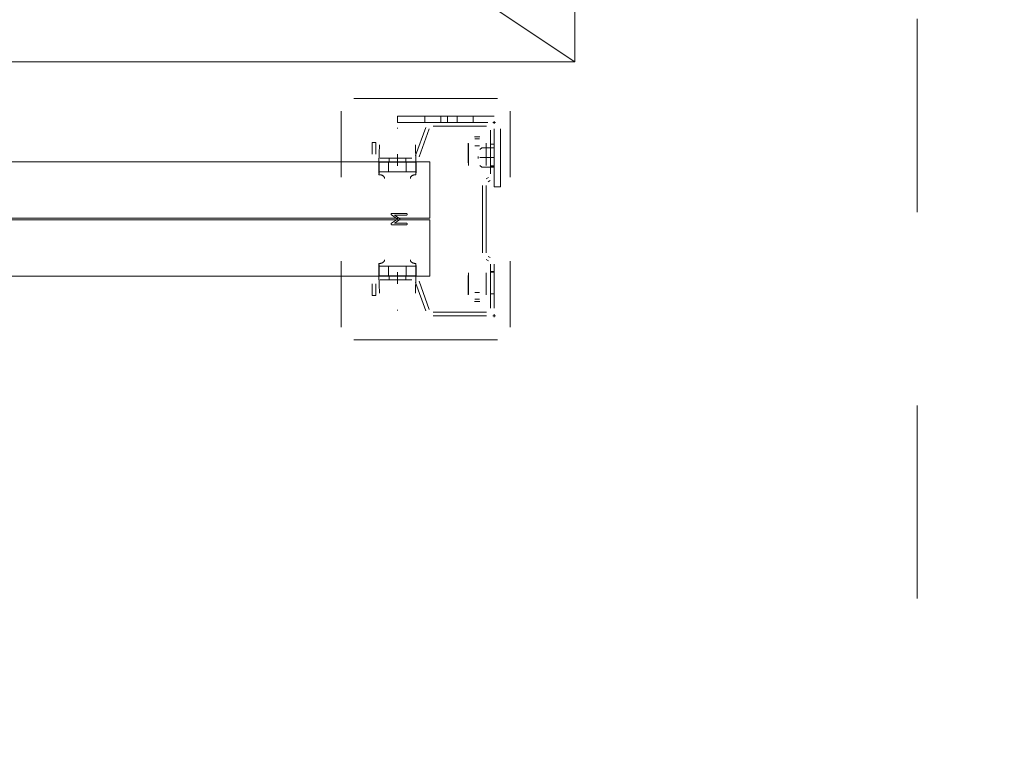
# Model space of a CAD drawing. Header units: millimetres. Extents: x -12989 to 357906, y -50379 to 30884.
# Tile 30 of 256: x 6643 to 7254, y 438 to 893. Entities that reach past the tile are written whole.
import ezdxf

# ---------------------------------------------------------------- set-up
doc = ezdxf.new("R2010")
doc.units = ezdxf.units.MM
doc.header["$MEASUREMENT"] = 0
doc.linetypes.add('MITTE2', pattern=[112.5, 75, -12.5, 12.5, -12.5])
doc.linetypes.add('Przerywana', pattern=[240, 120, -120])
for name, color, linetype in [('Nowe_A__SCIANY', 7, 'Continuous'), ('Nowe_A_WYM_ZEWNETRZNE', 7, 'Continuous'), ('Nowe_Drzwi Archicad', 7, 'Continuous')]:
    doc.layers.add(name, color=color, linetype=linetype)
for name, color, linetype, lineweight in [('Nowe_A_WYM_ZEWNETRZNE_Nr_pióra__1', 7, 'Continuous', 13), ('Nowe_A_WYM_ZEWNETRZNE_Nr_pióra__45', 7, 'Continuous', 15), ('Nowe_A_WYM_ZEWNETRZNE_Nr_pióra__85', 7, 'Continuous', 13), ('Nowe_Drzwi Archicad_Nr_pióra__3', 7, 'Continuous', 13), ('Nowe_REGAŁY_Nr_pióra__18', 9, 'Continuous', 13)]:
    doc.layers.add(name, color=color, linetype=linetype, lineweight=lineweight)
doc.styles.add('STYL_AUTOMATYCZNY_3', font='arial.ttf')
doc.dimstyles.new('STYL_AUTOMATYCZNY__1', dxfattribs={"dimtxt": 139.999998, "dimasz": 71.25, "dimexe": 0.18, "dimexo": 0.0625, "dimgap": 0, "dimtad": 1, "dimtih": 1, "dimtoh": 1, "dimdec": 0, "dimlfac": 0.1, "dimzin": 0, "dimdsep": 46, "dimtxsty": 'STYL_AUTOMATYCZNY_3', "dimblk": 'ARROWHEAD_6', "dimblk1": 'ARROWHEAD_6', "dimblk2": 'ARROWHEAD_6', "dimcen": 0.09, "dimse1": 1, "dimse2": 1, "dimclrd": 7, "dimclre": 7, "dimclrt": 7, "dimadec": 0, "dimazin": 0, "dimtfac": 1, "dimtdec": 4, "dimtmove": 0, "dimatfit": 3, "dimfxl": 0, "dimtolj": 1, "dimtzin": 0, "dimarcsym": 0})
doc.dimstyles.new('STYL_AUTOMATYCZNY__2', dxfattribs={"dimtxt": 139.999998, "dimasz": 71.25, "dimexe": 0.18, "dimexo": 0.0625, "dimgap": 0, "dimtad": 1, "dimdec": 0, "dimlfac": 0.1, "dimzin": 0, "dimdsep": 46, "dimtxsty": 'STYL_AUTOMATYCZNY_3', "dimblk": 'ARROWHEAD_6', "dimblk1": 'ARROWHEAD_6', "dimblk2": 'ARROWHEAD_6', "dimcen": 0.09, "dimse1": 1, "dimse2": 1, "dimclrd": 7, "dimclre": 7, "dimclrt": 7, "dimadec": 0, "dimazin": 0, "dimtfac": 1, "dimtdec": 4, "dimtmove": 0, "dimatfit": 3, "dimfxl": 0, "dimtolj": 1, "dimtzin": 0, "dimarcsym": 0})

# ---------------------------------------------------------------- blocks, each defined once
blk = doc.blocks.new('MakroPro 100[1]_1')
at = {"layer": 'Nowe_Drzwi Archicad_Nr_pióra__3', "color": 7, "linetype": 'Przerywana', "lineweight": 13}
blk.add_line((7200.07, 3533.32), (7200.07, 190), dxfattribs=at)
blk = doc.blocks.new('Ściana_1_1', base_point=(-350, 150))
at = {"layer": 'Nowe_Drzwi Archicad', "color": 7, "linetype": 'Continuous', "lineweight": 13}
blk.add_blockref('MakroPro 100[1]_1', (0, 0), dxfattribs=at)
blk = doc.blocks.new('*D267')
at = {"layer": 'Nowe_A_WYM_ZEWNETRZNE_Nr_pióra__45', "color": 7, "linetype": 'Continuous', "lineweight": 15}
for p, q in [((-1341.01, 187.5), (-1266.01, 112.5)), ((-1341.01, 37.5), (-1266.01, -37.5))]:
    blk.add_line(p, q, dxfattribs=at)
at = {"layer": 'Nowe_A_WYM_ZEWNETRZNE_Nr_pióra__85', "color": 7, "linetype": 'Continuous', "lineweight": 13}
for p, q in [((-1303.51, 150), (-1303.51, 6849.85)), ((-1233.2, 150), (-1373.83, 150)), ((-1303.51, 0), (-1303.51, 150)), ((-1233.2, 0), (-1373.83, 0)), ((-1303.51, -56.25), (-1303.51, 0))]:
    blk.add_line(p, q, dxfattribs=at)
at = {"layer": 'Nowe_A_WYM_ZEWNETRZNE_Nr_pióra__1', "color": 7, "lineweight": 13, "insert": (-1331.51, -251.06), "char_height": 140, "attachment_point": 7, "rotation": 90, "style": 'STYL_AUTOMATYCZNY_3'}
blk.add_mtext('\\A1;{\\pql;\\fArial|b0|i0|c238|p0;\\W1.000000;15}', dxfattribs=at)
blk = doc.blocks.new('ARROWHEAD_6')
at = {"color": 0, "linetype": 'Continuous', "lineweight": 0}
for p, q in [((-0.5, -0.5), (0.5, 0.5)), ((0, 0), (-1, 0))]:
    blk.add_line(p, q, dxfattribs=at)
blk = doc.blocks.new('*D268')
at = {"layer": 'Nowe_A_WYM_ZEWNETRZNE_Nr_pióra__45', "color": 7, "linetype": 'Continuous', "lineweight": 15}
blk.add_line((-1341.01, 187.5), (-1266.01, 112.5), dxfattribs=at)
at = {"layer": 'Nowe_A_WYM_ZEWNETRZNE_Nr_pióra__85', "color": 7, "linetype": 'Continuous', "lineweight": 13}
blk.add_line((-1303.51, 150), (-1303.51, 6849.85), dxfattribs=at)
blk = doc.blocks.new('*D269')
at = {"layer": 'Nowe_A_WYM_ZEWNETRZNE_Nr_pióra__45', "color": 7, "linetype": 'Continuous', "lineweight": 15}
for p, q in [((-1341.01, 6887.35), (-1266.01, 6812.35)), ((-1341.01, 187.5), (-1266.01, 112.5))]:
    blk.add_line(p, q, dxfattribs=at)
at = {"layer": 'Nowe_A_WYM_ZEWNETRZNE_Nr_pióra__85', "color": 7, "linetype": 'Continuous', "lineweight": 13}
for p, q in [((-1233.2, 6849.85), (-1373.83, 6849.85)), ((-1303.51, 150), (-1303.51, 6849.85))]:
    blk.add_line(p, q, dxfattribs=at)
at = {"layer": 'Nowe_A_WYM_ZEWNETRZNE_Nr_pióra__1', "color": 7, "lineweight": 13, "char_height": 140, "attachment_point": 7, "rotation": 90, "style": 'STYL_AUTOMATYCZNY_3'}
for s, insert in [('\\A1;{\\pql;\\fArial|b0|i0|c238|p0;\\W1.000000;15}', (-1331.51, 6598.78)), ('\\A1;{\\pql;\\fArial|b0|i0|c238|p0;\\W1.000000;670}', (-1331.51, 3232.97))]:
    blk.add_mtext(s, dxfattribs=dict(at, insert=insert))
blk = doc.blocks.new('*D325')
at = {"layer": 'Nowe_A_WYM_ZEWNETRZNE_Nr_pióra__45', "color": 7, "linetype": 'Continuous', "lineweight": 15}
for p, q in [((5753.24, -1542.08), (5678.24, -1617.08)), ((36387.5, -1542.08), (36312.5, -1617.08))]:
    blk.add_line(p, q, dxfattribs=at)
at = {"layer": 'Nowe_A_WYM_ZEWNETRZNE_Nr_pióra__85', "color": 7, "linetype": 'Continuous', "lineweight": 13}
for p, q in [((5715.74, -1649.9), (5715.74, -1509.27)), ((36350, -1649.9), (36350, -1509.27)), ((5715.74, -1579.58), (36350, -1579.58))]:
    blk.add_line(p, q, dxfattribs=at)
at = {"layer": 'Nowe_A_WYM_ZEWNETRZNE_Nr_pióra__1', "color": 7, "lineweight": 13, "char_height": 140, "attachment_point": 7, "style": 'STYL_AUTOMATYCZNY_3'}
for s, insert in [('\\A1;{\\pql;\\fArial|b0|i0|c238|p0;\\W1.000000;3\xa0063}', (20685.85, -1551.58)), ('\\A1;{\\pql;\\fArial|b0|i0|c238|p0;\\W1.000000;15}', (36098.94, -1551.58))]:
    blk.add_mtext(s, dxfattribs=dict(at, insert=insert))
blk = doc.blocks.new('*D327')
at = {"layer": 'Nowe_A_WYM_ZEWNETRZNE_Nr_pióra__45', "color": 7, "linetype": 'Continuous', "lineweight": 15}
for p, q in [((36387.5, -1542.08), (36312.5, -1617.08)), ((36462.5, -1617.08), (36537.5, -1542.08))]:
    blk.add_line(p, q, dxfattribs=at)
at = {"layer": 'Nowe_A_WYM_ZEWNETRZNE_Nr_pióra__85', "color": 7, "linetype": 'Continuous', "lineweight": 13}
for p, q in [((36350, -1649.9), (36350, -1509.27)), ((36500, -1649.9), (36500, -1509.27)), ((5715.74, -1579.58), (36350, -1579.58)), ((36350, -1579.58), (36500, -1579.58)), ((36500, -1579.58), (36556.25, -1579.58))]:
    blk.add_line(p, q, dxfattribs=at)
blk = doc.blocks.new('*D397')
at = {"layer": 'Nowe_A_WYM_ZEWNETRZNE_Nr_pióra__45', "color": 7, "linetype": 'Continuous', "lineweight": 15}
for p, q in [((1158.87, 187.5), (1233.87, 112.5)), ((1158.87, 37.5), (1233.87, -37.5))]:
    blk.add_line(p, q, dxfattribs=at)
at = {"layer": 'Nowe_A_WYM_ZEWNETRZNE_Nr_pióra__85', "color": 7, "linetype": 'Continuous', "lineweight": 13}
for p, q in [((1196.37, 150), (1196.37, 3150)), ((1266.69, 150), (1126.06, 150)), ((1196.37, 0), (1196.37, 150)), ((1266.69, 0), (1126.06, 0)), ((1196.37, -56.25), (1196.37, 0))]:
    blk.add_line(p, q, dxfattribs=at)
at = {"layer": 'Nowe_A_WYM_ZEWNETRZNE_Nr_pióra__1', "color": 7, "lineweight": 13, "insert": (1168.37, -251.06), "char_height": 140, "attachment_point": 7, "rotation": 90, "style": 'STYL_AUTOMATYCZNY_3'}
blk.add_mtext('\\A1;{\\pql;\\fArial|b0|i0|c238|p0;\\W1.000000;15}', dxfattribs=at)
blk = doc.blocks.new('*D398')
at = {"layer": 'Nowe_A_WYM_ZEWNETRZNE_Nr_pióra__45', "color": 7, "linetype": 'Continuous', "lineweight": 15}
for p, q in [((1158.87, 3187.5), (1233.87, 3112.5)), ((1158.87, 187.5), (1233.87, 112.5))]:
    blk.add_line(p, q, dxfattribs=at)
at = {"layer": 'Nowe_A_WYM_ZEWNETRZNE_Nr_pióra__85', "color": 7, "linetype": 'Continuous', "lineweight": 13}
for p, q in [((1266.69, 3150), (1126.06, 3150)), ((1196.37, 150), (1196.37, 3150))]:
    blk.add_line(p, q, dxfattribs=at)
at = {"layer": 'Nowe_A_WYM_ZEWNETRZNE_Nr_pióra__1', "color": 7, "lineweight": 13, "char_height": 140, "attachment_point": 7, "rotation": 90, "style": 'STYL_AUTOMATYCZNY_3'}
for s, insert in [('\\A1;{\\pql;\\fArial|b0|i0|c238|p0;\\W1.000000;15}', (1168.37, 2898.94)), ('\\A1;{\\pql;\\fArial|b0|i0|c238|p0;\\W1.000000;300}', (1168.37, 1383.05))]:
    blk.add_mtext(s, dxfattribs=dict(at, insert=insert))
blk = doc.blocks.new('*D406')
at = {"layer": 'Nowe_A_WYM_ZEWNETRZNE_Nr_pióra__45', "color": 7, "linetype": 'Continuous', "lineweight": 15}
for p, q in [((4921.69, 187.5), (4996.69, 112.5)), ((4921.69, 37.5), (4996.69, -37.5))]:
    blk.add_line(p, q, dxfattribs=at)
at = {"layer": 'Nowe_A_WYM_ZEWNETRZNE_Nr_pióra__85', "color": 7, "linetype": 'Continuous', "lineweight": 13}
for p, q in [((4959.19, 150), (4959.19, 1850)), ((5029.5, 150), (4888.88, 150)), ((4959.19, 0), (4959.19, 150)), ((5029.5, 0), (4888.88, 0)), ((4959.19, -56.25), (4959.19, 0))]:
    blk.add_line(p, q, dxfattribs=at)
at = {"layer": 'Nowe_A_WYM_ZEWNETRZNE_Nr_pióra__1', "color": 7, "lineweight": 13, "insert": (4931.19, -251.06), "char_height": 140, "attachment_point": 7, "rotation": 90, "style": 'STYL_AUTOMATYCZNY_3'}
blk.add_mtext('\\A1;{\\pql;\\fArial|b0|i0|c238|p0;\\W1.000000;15}', dxfattribs=at)
blk = doc.blocks.new('*D407')
at = {"layer": 'Nowe_A_WYM_ZEWNETRZNE_Nr_pióra__45', "color": 7, "linetype": 'Continuous', "lineweight": 15}
for p, q in [((4921.69, 1887.5), (4996.69, 1812.5)), ((4921.69, 187.5), (4996.69, 112.5))]:
    blk.add_line(p, q, dxfattribs=at)
at = {"layer": 'Nowe_A_WYM_ZEWNETRZNE_Nr_pióra__85', "color": 7, "linetype": 'Continuous', "lineweight": 13}
for p, q in [((5029.5, 1850), (4888.88, 1850)), ((4959.19, 150), (4959.19, 1850))]:
    blk.add_line(p, q, dxfattribs=at)
at = {"layer": 'Nowe_A_WYM_ZEWNETRZNE_Nr_pióra__1', "color": 7, "lineweight": 13, "char_height": 140, "attachment_point": 7, "rotation": 90, "style": 'STYL_AUTOMATYCZNY_3'}
for s, insert in [('\\A1;{\\pql;\\fArial|b0|i0|c238|p0;\\W1.000000;15}', (4931.19, 1598.94)), ('\\A1;{\\pql;\\fArial|b0|i0|c238|p0;\\W1.000000;170}', (4931.19, 733.05))]:
    blk.add_mtext(s, dxfattribs=dict(at, insert=insert))

msp = doc.modelspace()

# ---------------------------------------------------------------- linework, layer by layer
at = {"layer": 'Nowe_REGAŁY_Nr_pióra__18', "color": 9, "linetype": 'Continuous', "lineweight": 13}
for p, q in [((6939.48, 844.01), (6850.48, 844.01)), ((6842.48, 836.01), (6842.48, 795.16)), ((6937.48, 833.01), (6877.48, 833.01)), ((6877.48, 829.01), (6877.48, 833.01)), ((6894.48, 829.01), (6894.48, 833.01)), ((6904.48, 829.01), (6904.48, 833.01)), ((6908.48, 829.01), (6908.48, 833.01)), ((6914.48, 829.01), (6914.48, 833.01)), ((6924.48, 829.01), (6924.48, 833.01)), ((6947.48, 795.16), (6947.48, 836.01)), ((6877.71, 825.56), (6877.25, 825.56)), ((6877.48, 829.01), (6933.48, 829.01)), ((6895.14, 825.89), (6888.78, 808.41)), ((6890.9, 807.64), (6897.26, 825.12)), ((6932.73, 829.01), (6899.61, 829.01)), ((6899.61, 826.76), (6932.73, 826.76)), ((6936.58, 829.01), (6938.38, 829.01)), ((6937.48, 829.91), (6937.48, 828.11)), ((6937.48, 825.01), (6937.48, 789.01)), ((6941.48, 789.01), (6941.48, 825.01)), ((6928.58, 820.14), (6925.38, 820.14)), ((6925.48, 818.76), (6928.48, 818.76)), ((6935.23, 824.26), (6935.23, 797.05)), ((6937.48, 797.05), (6937.48, 824.26)), ((6861.73, 816.51), (6861.73, 809.26)), ((6863.98, 816.51), (6861.73, 816.51)), ((6863.98, 809.26), (6863.98, 816.51)), ((6866.36, 815.04), (6865.98, 804.27)), ((6888.98, 804.27), (6888.6, 815.04)), ((6921.38, 816.14), (6921.38, 803.94)), ((6921.48, 811.69), (6921.48, 815.94)), ((6925.48, 814.52), (6928.48, 814.52)), ((6928.56, 812.32), (6929.94, 813.31)), ((6937.48, 813.31), (6929.94, 813.31)), ((6932.48, 815.94), (6932.48, 811.69)), ((6932.58, 803.94), (6932.58, 816.14)), ((6937.48, 815.51), (6935.23, 815.51)), ((6886.43, 806.76), (6866.48, 806.76)), ((6872.33, 806.76), (6872.33, 804.51)), ((6882.63, 806.76), (6882.63, 804.51)), ((6921.48, 805.11), (6921.48, 811.69)), ((6927.61, 807.9), (6927.61, 806.62)), ((6937.51, 807.26), (6928.66, 807.26)), ((6932.48, 811.69), (6932.48, 805.11)), ((6865.98, 804.27), (6865.97, 804.27)), ((6865.97, 804.27), (6865.97, 797.76)), ((6866.12, 798.27), (6866.12, 804.27)), ((6866.53, 804.27), (6866.12, 804.27)), ((6866.48, 804.51), (6886.43, 804.51)), ((6877.42, 804.27), (6866.53, 804.27)), ((6871.98, 804.27), (6871.98, 798.27)), ((6877.54, 804.27), (6877.42, 804.27)), ((6888.43, 804.27), (6877.54, 804.27)), ((6882.98, 804.27), (6882.98, 798.27)), ((6888.84, 804.27), (6888.43, 804.27)), ((6888.84, 798.47), (6888.84, 804.27)), ((6888.99, 804.27), (6888.98, 804.27)), ((6888.99, 797.77), (6888.99, 804.27)), ((6921.38, 803.94), (6921.47, 803.94)), ((6921.47, 803.94), (6921.47, 802.27)), ((6921.47, 802.27), (6921.48, 802.27)), ((6921.48, 802.28), (6921.48, 805.11)), ((6921.48, 802.27), (6921.48, 802.28)), ((6929.94, 801.21), (6928.56, 802.2)), ((6937.48, 801.21), (6929.94, 801.21)), ((6932.48, 802.28), (6932.48, 805.11)), ((6932.48, 802.28), (6932.48, 802.27)), ((6932.48, 802.27), (6932.49, 802.27)), ((6932.49, 802.27), (6932.49, 803.94)), ((6932.49, 803.94), (6932.58, 803.94)), ((6935.23, 802.01), (6937.48, 802.01)), ((6935.23, 801.51), (6937.48, 801.51)), ((6866.53, 798.27), (6866.12, 798.27)), ((6866.53, 798.27), (6877.42, 798.27)), ((6877.54, 798.27), (6877.42, 798.27)), ((6877.54, 798.27), (6888.43, 798.27)), ((6888.84, 798.27), (6888.43, 798.27)), ((6888.95, 800.04), (6888.95, 796.58)), ((6933.98, 794.89), (6932.61, 794.09)), ((6930.23, 789.98), (6930.23, 748.04)), ((6932.48, 748.04), (6932.48, 789.98)), ((6933.73, 792.15), (6935.11, 792.94)), ((6941.48, 789.01), (6937.48, 789.01)), ((6873.73, 771.57), (6877.57, 769.01)), ((6882.98, 772.51), (6873.98, 772.51)), ((6875.62, 771.51), (6882.98, 771.51)), ((6878.68, 769.48), (6875.62, 771.51)), ((6877.57, 769.01), (6873.7, 766.44)), ((6873.98, 765.51), (6882.98, 765.51)), ((6875.62, 766.52), (6878.68, 768.55)), ((6882.98, 766.52), (6875.62, 766.52)), ((6935.11, 745.08), (6933.73, 745.88)), ((6842.48, 742.86), (6842.48, 702.01)), ((6865.97, 740.26), (6865.97, 733.75)), ((6866.01, 737.99), (6866.01, 741.45)), ((6866.53, 739.75), (6866.12, 739.75)), ((6866.12, 739.55), (6866.12, 733.75)), ((6877.42, 739.75), (6866.53, 739.75)), ((6871.98, 733.75), (6871.98, 739.75)), ((6877.54, 739.75), (6877.42, 739.75)), ((6888.43, 739.75), (6877.54, 739.75)), ((6882.98, 733.75), (6882.98, 739.75)), ((6888.84, 739.75), (6888.43, 739.75)), ((6888.84, 733.75), (6888.84, 739.55)), ((6888.95, 741.44), (6888.95, 737.98)), ((6888.99, 733.75), (6888.99, 740.25)), ((6932.61, 743.93), (6933.98, 743.13)), ((6935.23, 740.97), (6935.23, 713.76)), ((6937.48, 713.76), (6937.48, 740.97)), ((6947.48, 702.01), (6947.48, 742.86)), ((6865.97, 733.75), (6865.98, 733.75)), ((6865.98, 733.75), (6866.36, 722.98)), ((6866.53, 733.75), (6866.12, 733.75)), ((6886.43, 733.51), (6866.48, 733.51)), ((6866.53, 733.75), (6877.42, 733.75)), ((6872.33, 733.51), (6872.33, 731.26)), ((6877.54, 733.75), (6877.42, 733.75)), ((6877.54, 733.75), (6888.43, 733.75)), ((6882.63, 733.51), (6882.63, 731.26)), ((6888.84, 733.75), (6888.43, 733.75)), ((6888.6, 722.98), (6888.98, 733.75)), ((6888.98, 733.75), (6888.99, 733.75)), ((6921.47, 734.09), (6921.38, 734.09)), ((6921.38, 734.09), (6921.38, 721.89)), ((6921.48, 735.75), (6921.47, 735.75)), ((6921.47, 735.75), (6921.47, 734.09)), ((6921.48, 735.74), (6921.48, 735.75)), ((6921.48, 735.74), (6921.48, 732.91)), ((6932.49, 735.75), (6932.48, 735.75)), ((6932.48, 735.75), (6932.48, 735.74)), ((6932.48, 735.74), (6932.48, 732.91)), ((6932.49, 734.09), (6932.49, 735.75)), ((6932.58, 734.09), (6932.49, 734.09)), ((6932.58, 721.89), (6932.58, 734.09)), ((6937.48, 736.51), (6935.23, 736.51)), ((6937.48, 736.01), (6935.23, 736.01)), ((6861.73, 728.76), (6861.73, 721.51)), ((6863.98, 721.51), (6863.98, 728.76)), ((6866.48, 731.26), (6886.43, 731.26)), ((6888.78, 729.62), (6895.14, 712.14)), ((6897.26, 712.91), (6890.9, 730.39)), ((6921.48, 732.91), (6921.48, 726.33)), ((6932.48, 726.33), (6932.48, 732.91)), ((6861.73, 721.51), (6863.98, 721.51)), ((6921.48, 722.09), (6921.48, 726.33)), ((6925.48, 723.5), (6928.48, 723.5)), ((6932.48, 726.33), (6932.48, 722.09)), ((6935.23, 722.51), (6937.48, 722.51)), ((6925.38, 717.89), (6928.58, 717.89)), ((6925.48, 719.26), (6928.48, 719.26)), ((6877.25, 712.46), (6877.71, 712.46)), ((6932.73, 711.26), (6899.61, 711.26)), ((6899.61, 709.01), (6932.73, 709.01)), ((6936.58, 709.01), (6938.38, 709.01)), ((6937.48, 709.91), (6937.48, 708.11)), ((6850.48, 694.01), (6939.48, 694.01))]:
    msp.add_line(p, q, dxfattribs=at)
at = {"layer": 'Nowe_REGAŁY_Nr_pióra__18', "color": 9, "linetype": 'MITTE2', "lineweight": 13}
for p, q in [((6877.48, 809.26), (6877.48, 802.01)), ((6877.48, 736.01), (6877.48, 728.76))]:
    msp.add_line(p, q, dxfattribs=at)
at = {"layer": 'Nowe_REGAŁY_Nr_pióra__18', "color": 9, "linetype": 'Continuous', "lineweight": 13}
msp.add_lwpolyline([(6987.49, 866.6), (5787.49, 866.6), (5787.49, 1666.6), (6987.49, 1666.6), (6987.49, 866.6), (5787.49, 1666.6), (6987.49, 1666.6), (5787.49, 866.6)], dxfattribs=at)
for points in [[(6897.48, 804.51), (6897.48, 769.51), (5877.48, 769.51), (5877.48, 804.51)], [(6897.48, 768.51), (6897.48, 733.51), (5877.48, 733.51), (5877.48, 768.51)]]:
    msp.add_lwpolyline(points, close=True, dxfattribs=at)
at = {"layer": 'Nowe_REGAŁY_Nr_pióra__18', "color": 9, "linetype": 'Continuous', "lineweight": 13, "flags": 128}
for points in [[(6888.84, 804.27), (6888.85, 804.24), (6888.86, 804.2), (6888.86, 804.14), (6888.87, 804.07), (6888.88, 803.99), (6888.88, 803.88), (6888.89, 803.77), (6888.89, 803.64), (6888.9, 803.49), (6888.9, 803.33), (6888.91, 803.15), (6888.91, 802.96), (6888.92, 802.76), (6888.92, 802.54), (6888.92, 802.31), (6888.93, 802.07), (6888.93, 801.81), (6888.94, 801.54), (6888.94, 801.27), (6888.94, 800.98), (6888.95, 800.68), (6888.95, 800.36), (6888.95, 800.04)], [(6866.01, 796.57), (6866.01, 796.7), (6866.01, 796.83), (6866.02, 796.95), (6866.02, 797.06), (6866.02, 797.18), (6866.03, 797.28), (6866.03, 797.39), (6866.04, 797.48), (6866.04, 797.58), (6866.05, 797.66), (6866.05, 797.74), (6866.06, 797.82), (6866.06, 797.89), (6866.07, 797.96), (6866.07, 798.02), (6866.08, 798.07), (6866.08, 798.12), (6866.09, 798.16), (6866.09, 798.19), (6866.1, 798.22), (6866.1, 798.24), (6866.11, 798.26), (6866.11, 798.27)], [(6869.47, 794.27), (6869.46, 794.43), (6869.44, 794.59), (6869.4, 794.75), (6869.35, 794.9), (6869.28, 795.05), (6869.21, 795.2), (6869.11, 795.34), (6869, 795.47), (6868.88, 795.6), (6868.75, 795.72), (6868.61, 795.84), (6868.45, 795.94), (6868.29, 796.04), (6868.11, 796.13), (6867.93, 796.22), (6867.74, 796.29), (6867.54, 796.36), (6867.33, 796.41), (6867.12, 796.46), (6866.9, 796.5), (6866.68, 796.53), (6866.46, 796.55), (6866.23, 796.57), (6866.01, 796.57)], [(6888.95, 796.58), (6888.73, 796.57), (6888.5, 796.56), (6888.28, 796.54), (6888.05, 796.51), (6887.84, 796.47), (6887.62, 796.42), (6887.42, 796.36), (6887.22, 796.3), (6887.02, 796.22), (6886.84, 796.14), (6886.66, 796.05), (6886.5, 795.95), (6886.34, 795.84), (6886.2, 795.73), (6886.07, 795.61), (6885.95, 795.48), (6885.84, 795.34), (6885.74, 795.2), (6885.67, 795.05), (6885.6, 794.9), (6885.55, 794.75), (6885.51, 794.59), (6885.49, 794.43), (6885.48, 794.27)], [(6888.95, 796.58), (6888.95, 796.71), (6888.95, 796.83), (6888.94, 796.95), (6888.94, 797.07), (6888.94, 797.18), (6888.93, 797.29), (6888.93, 797.39), (6888.92, 797.49), (6888.92, 797.58), (6888.92, 797.67), (6888.91, 797.75), (6888.91, 797.82), (6888.9, 797.89), (6888.9, 797.96), (6888.89, 798.02), (6888.89, 798.07), (6888.88, 798.12), (6888.88, 798.16), (6888.87, 798.19), (6888.86, 798.22), (6888.86, 798.24), (6888.85, 798.26), (6888.85, 798.27)], [(6873.98, 772.51), (6873.94, 772.51), (6873.9, 772.5), (6873.86, 772.5), (6873.83, 772.49), (6873.79, 772.49), (6873.76, 772.48), (6873.73, 772.47), (6873.7, 772.45), (6873.68, 772.44), (6873.65, 772.42), (6873.63, 772.4), (6873.61, 772.38), (6873.59, 772.36), (6873.57, 772.34), (6873.55, 772.31), (6873.54, 772.29), (6873.52, 772.26), (6873.51, 772.23), (6873.5, 772.19), (6873.49, 772.16), (6873.49, 772.12), (6873.48, 772.09), (6873.48, 772.05), (6873.48, 772.01)], [(6873.48, 772.01), (6873.48, 771.98), (6873.48, 771.96), (6873.48, 771.94), (6873.49, 771.92), (6873.49, 771.9), (6873.5, 771.88), (6873.5, 771.86), (6873.51, 771.84), (6873.52, 771.82), (6873.52, 771.8), (6873.53, 771.78), (6873.54, 771.76), (6873.55, 771.75), (6873.57, 771.73), (6873.58, 771.71), (6873.59, 771.69), (6873.61, 771.68), (6873.62, 771.66), (6873.64, 771.64), (6873.65, 771.63), (6873.67, 771.61), (6873.69, 771.6), (6873.71, 771.58), (6873.73, 771.57)], [(6883.48, 772.01), (6883.48, 772.05), (6883.48, 772.09), (6883.47, 772.12), (6883.47, 772.16), (6883.46, 772.19), (6883.45, 772.23), (6883.44, 772.26), (6883.43, 772.29), (6883.41, 772.31), (6883.39, 772.34), (6883.38, 772.36), (6883.36, 772.38), (6883.33, 772.4), (6883.31, 772.42), (6883.29, 772.44), (6883.26, 772.45), (6883.23, 772.47), (6883.2, 772.48), (6883.17, 772.49), (6883.13, 772.49), (6883.1, 772.5), (6883.06, 772.5), (6883.02, 772.51), (6882.98, 772.51)], [(6882.98, 771.51), (6883.02, 771.51), (6883.06, 771.51), (6883.1, 771.51), (6883.13, 771.52), (6883.17, 771.53), (6883.2, 771.54), (6883.23, 771.55), (6883.26, 771.56), (6883.29, 771.58), (6883.31, 771.59), (6883.33, 771.61), (6883.36, 771.63), (6883.38, 771.65), (6883.39, 771.68), (6883.41, 771.7), (6883.43, 771.73), (6883.44, 771.76), (6883.45, 771.79), (6883.46, 771.82), (6883.47, 771.85), (6883.47, 771.89), (6883.48, 771.93), (6883.48, 771.97), (6883.48, 772.01)], [(6873.7, 766.44), (6873.69, 766.43), (6873.67, 766.42), (6873.65, 766.4), (6873.64, 766.39), (6873.62, 766.37), (6873.61, 766.36), (6873.59, 766.34), (6873.58, 766.33), (6873.57, 766.31), (6873.56, 766.29), (6873.55, 766.28), (6873.54, 766.26), (6873.53, 766.24), (6873.52, 766.22), (6873.51, 766.2), (6873.51, 766.19), (6873.5, 766.17), (6873.49, 766.15), (6873.49, 766.12), (6873.49, 766.1), (6873.48, 766.08), (6873.48, 766.06), (6873.48, 766.04), (6873.48, 766.01)], [(6873.48, 766.01), (6873.48, 765.97), (6873.48, 765.93), (6873.49, 765.9), (6873.49, 765.86), (6873.5, 765.83), (6873.51, 765.8), (6873.52, 765.76), (6873.54, 765.74), (6873.55, 765.71), (6873.57, 765.68), (6873.59, 765.66), (6873.61, 765.64), (6873.63, 765.62), (6873.65, 765.6), (6873.68, 765.58), (6873.7, 765.57), (6873.73, 765.56), (6873.76, 765.54), (6873.79, 765.54), (6873.83, 765.53), (6873.86, 765.52), (6873.9, 765.52), (6873.94, 765.51), (6873.98, 765.51)], [(6878.98, 769.01), (6878.98, 769.03), (6878.98, 769.05), (6878.98, 769.08), (6878.97, 769.1), (6878.97, 769.12), (6878.96, 769.14), (6878.96, 769.16), (6878.95, 769.18), (6878.94, 769.2), (6878.93, 769.22), (6878.92, 769.24), (6878.91, 769.26), (6878.89, 769.28), (6878.88, 769.3), (6878.86, 769.32), (6878.85, 769.34), (6878.83, 769.36), (6878.81, 769.38), (6878.79, 769.4), (6878.77, 769.41), (6878.75, 769.43), (6878.72, 769.45), (6878.7, 769.47), (6878.68, 769.48)], [(6878.68, 768.55), (6878.7, 768.56), (6878.72, 768.58), (6878.75, 768.6), (6878.77, 768.62), (6878.79, 768.63), (6878.81, 768.65), (6878.83, 768.67), (6878.85, 768.69), (6878.86, 768.71), (6878.88, 768.73), (6878.89, 768.75), (6878.91, 768.76), (6878.92, 768.78), (6878.93, 768.8), (6878.94, 768.82), (6878.95, 768.84), (6878.96, 768.86), (6878.96, 768.88), (6878.97, 768.9), (6878.97, 768.93), (6878.98, 768.95), (6878.98, 768.97), (6878.98, 768.99), (6878.98, 769.01)], [(6883.48, 766.01), (6883.48, 766.06), (6883.48, 766.09), (6883.47, 766.13), (6883.47, 766.17), (6883.46, 766.2), (6883.45, 766.23), (6883.44, 766.26), (6883.43, 766.29), (6883.41, 766.32), (6883.39, 766.34), (6883.38, 766.37), (6883.36, 766.39), (6883.33, 766.41), (6883.31, 766.43), (6883.29, 766.44), (6883.26, 766.46), (6883.23, 766.47), (6883.2, 766.48), (6883.17, 766.49), (6883.13, 766.5), (6883.1, 766.51), (6883.06, 766.51), (6883.02, 766.51), (6882.98, 766.52)], [(6882.98, 765.51), (6883.02, 765.51), (6883.06, 765.52), (6883.1, 765.52), (6883.13, 765.53), (6883.17, 765.54), (6883.2, 765.54), (6883.23, 765.56), (6883.26, 765.57), (6883.29, 765.58), (6883.31, 765.6), (6883.33, 765.62), (6883.36, 765.64), (6883.38, 765.66), (6883.39, 765.68), (6883.41, 765.71), (6883.43, 765.74), (6883.44, 765.76), (6883.45, 765.8), (6883.46, 765.83), (6883.47, 765.86), (6883.47, 765.9), (6883.48, 765.93), (6883.48, 765.97), (6883.48, 766.01)], [(6866.01, 741.45), (6866.23, 741.45), (6866.46, 741.47), (6866.68, 741.49), (6866.9, 741.52), (6867.12, 741.56), (6867.33, 741.61), (6867.54, 741.67), (6867.74, 741.73), (6867.93, 741.8), (6868.11, 741.89), (6868.29, 741.98), (6868.45, 742.08), (6868.61, 742.18), (6868.75, 742.3), (6868.88, 742.42), (6869, 742.55), (6869.11, 742.68), (6869.21, 742.82), (6869.28, 742.97), (6869.35, 743.12), (6869.4, 743.28), (6869.44, 743.43), (6869.46, 743.59), (6869.47, 743.75)], [(6866.01, 741.45), (6866.01, 741.32), (6866.01, 741.19), (6866.02, 741.07), (6866.02, 740.96), (6866.02, 740.84), (6866.03, 740.74), (6866.03, 740.64), (6866.04, 740.54), (6866.04, 740.45), (6866.05, 740.36), (6866.05, 740.28), (6866.06, 740.2), (6866.06, 740.13), (6866.07, 740.06), (6866.07, 740.01), (6866.08, 739.95), (6866.08, 739.91), (6866.09, 739.86), (6866.09, 739.83), (6866.1, 739.8), (6866.1, 739.78), (6866.11, 739.76), (6866.11, 739.75)], [(6885.48, 743.75), (6885.49, 743.59), (6885.51, 743.43), (6885.55, 743.27), (6885.6, 743.12), (6885.67, 742.97), (6885.74, 742.82), (6885.84, 742.68), (6885.95, 742.54), (6886.07, 742.41), (6886.2, 742.29), (6886.34, 742.18), (6886.5, 742.07), (6886.66, 741.97), (6886.84, 741.88), (6887.02, 741.8), (6887.22, 741.72), (6887.42, 741.66), (6887.62, 741.6), (6887.84, 741.55), (6888.05, 741.51), (6888.28, 741.48), (6888.5, 741.46), (6888.73, 741.45), (6888.95, 741.44)], [(6888.95, 741.44), (6888.95, 741.31), (6888.95, 741.19), (6888.94, 741.07), (6888.94, 740.95), (6888.94, 740.84), (6888.93, 740.73), (6888.93, 740.63), (6888.92, 740.53), (6888.92, 740.44), (6888.92, 740.36), (6888.91, 740.27), (6888.91, 740.2), (6888.9, 740.13), (6888.9, 740.06), (6888.89, 740), (6888.89, 739.95), (6888.88, 739.9), (6888.88, 739.86), (6888.87, 739.83), (6888.86, 739.8), (6888.86, 739.78), (6888.85, 739.76), (6888.85, 739.75)], [(6866.12, 733.75), (6866.11, 733.78), (6866.1, 733.82), (6866.1, 733.88), (6866.09, 733.95), (6866.09, 734.04), (6866.08, 734.14), (6866.08, 734.26), (6866.07, 734.39), (6866.07, 734.54), (6866.06, 734.7), (6866.06, 734.87), (6866.05, 735.06), (6866.05, 735.27), (6866.04, 735.49), (6866.04, 735.72), (6866.03, 735.96), (6866.03, 736.22), (6866.02, 736.49), (6866.02, 736.77), (6866.02, 737.06), (6866.01, 737.36), (6866.01, 737.67), (6866.01, 737.99)], [(6888.84, 733.75), (6888.85, 733.78), (6888.86, 733.82), (6888.86, 733.88), (6888.87, 733.95), (6888.88, 734.03), (6888.88, 734.14), (6888.89, 734.25), (6888.89, 734.39), (6888.9, 734.53), (6888.9, 734.69), (6888.91, 734.87), (6888.91, 735.06), (6888.92, 735.26), (6888.92, 735.48), (6888.92, 735.71), (6888.93, 735.95), (6888.93, 736.21), (6888.94, 736.48), (6888.94, 736.76), (6888.94, 737.04), (6888.95, 737.35), (6888.95, 737.66), (6888.95, 737.98)]]:
    msp.add_lwpolyline(points, dxfattribs=at)

# ---------------------------------------------------------------- next in the draw order: block references
at = {"layer": 'Nowe_A__SCIANY', "color": 7, "lineweight": 25}
msp.add_blockref('Ściana_1_1', (-350, 150), dxfattribs=at)

# ---------------------------------------------------------------- next in the draw order: dimensions: what is measured, and where the dimension line sits
at = {"layer": 'Nowe_A_WYM_ZEWNETRZNE', "color": 7, "linetype": 'Continuous', "lineweight": 13}
for base, p1, p2, picture, middle in [((36350, -1579.58), (5715.74, 7500), (36350, 150), '*D325', (20926.01, -1481.58)), ((36500, -1579.58), (36350, 7500), (36500, 7500), '*D327', (36205.48, -1481.58))]:
    dim = msp.add_linear_dim(base=base, p1=p1, p2=p2, dimstyle='STYL_AUTOMATYCZNY__1', dxfattribs=at)
    dim.commit()
    dim.dimension.update_dxf_attribs({"geometry": picture, "text_midpoint": middle, "dimtype": 160})
for base, p1, p2, picture, middle in [((-1303.51, 6849.85), (18000, 150), (2607.87, 6849.85), '*D269', (-1401.51, 3392.79)), ((-1303.51, 150), (18000, 0), (-350, 150), '*D267', (-1401.51, -144.52)), ((-1303.51453594, 150), (-350, 150), (18000, 150), '*D268', (-1401.51453487, 149.88141735)), ((1196.37, 3150), (18000, 150), (1657.87, 3150), '*D398', (1098.37, 1542.86)), ((1196.37, 150), (18000, 0), (18000, 150), '*D397', (1098.37, -144.52)), ((4959.19, 1850), (18000, 150), (4010.74, 1850), '*D407', (4861.19, 892.86)), ((4959.19, 150), (18000, 0), (18000, 150), '*D406', (4861.19, -144.52))]:
    dim = msp.add_linear_dim(base=base, p1=p1, p2=p2, angle=90, dimstyle='STYL_AUTOMATYCZNY__2', dxfattribs=at)
    dim.commit()
    dim.dimension.update_dxf_attribs({"geometry": picture, "text_midpoint": middle, "dimtype": 160, "text_rotation": 90})

doc.saveas('drawing.dxf')
